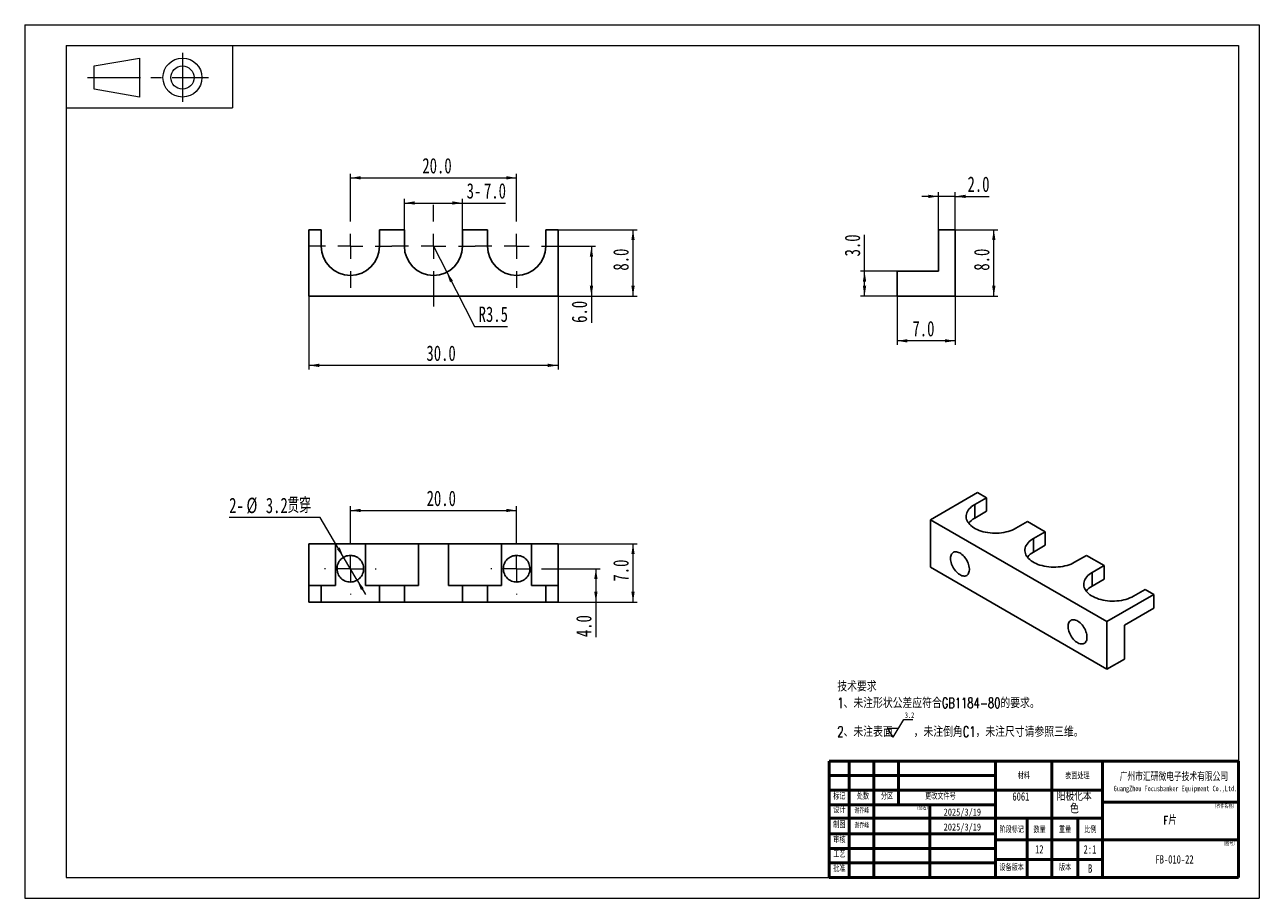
# Model space of a CAD drawing. Header units: millimetres. Extents: x 0 to 297, y 0 to 210.
import ezdxf

# ---------------------------------------------------------------- set-up
doc = ezdxf.new("R2010")
doc.units = ezdxf.units.MM
doc.linetypes.add('CENTERX2', pattern=[20.32, 12.7, -2.54, 2.54, -2.54])
doc.styles.add('SLDTEXTSTYLE0', font='TXT', dxfattribs={"width": 0.7, "bigfont": 'bigfont'})
doc.styles.add('SLDTEXTSTYLE1', font='TXT', dxfattribs={"width": 0.7})
doc.styles.add('SLDTEXTSTYLE2', font='TXT', dxfattribs={"width": 0.75, "bigfont": 'bigfont'})
doc.styles.add('SLDTEXTSTYLE3', font='TXT', dxfattribs={"width": 0.75})
doc.dimstyles.new('SLDDIMSTYLE0', dxfattribs={"dimtxt": 3.950146, "dimasz": 2.5, "dimexe": 0, "dimexo": 0.0625, "dimgap": 0.987537, "dimtad": 2, "dimdec": 1, "dimlfac": 0.5, "dimrnd": 1e-09, "dimzin": 4, "dimdsep": 46, "dimtxsty": 'SLDTEXTSTYLE1', "dimsah": 1, "dimcen": 0.09, "dimadec": 0, "dimazin": 1, "dimtfac": 1, "dimtofl": 0, "dimtmove": 0, "dimatfit": 3, "dimfxl": 0, "dimfrac": 2, "dimtolj": 1, "dimtzin": 12, "dimarcsym": 0})
doc.dimstyles.new('SLDDIMSTYLE1', dxfattribs={"dimtxt": 3.950146, "dimasz": 2.5, "dimexe": 0, "dimexo": 0.0625, "dimgap": 0.987537, "dimtad": 0, "dimtih": 1, "dimtoh": 1, "dimdec": 1, "dimlfac": 0.5, "dimrnd": 1e-09, "dimzin": 12, "dimdsep": 46, "dimtxsty": 'SLDTEXTSTYLE1', "dimsah": 1, "dimcen": 0, "dimadec": 0, "dimazin": 3, "dimtfac": 1, "dimtofl": 0, "dimtmove": 0, "dimatfit": 3, "dimfxl": 0, "dimfrac": 2, "dimtolj": 1, "dimtzin": 12, "dimarcsym": 0})
doc.dimstyles.new('SLDDIMSTYLE2', dxfattribs={"dimtxt": 3.950146, "dimasz": 2.5, "dimexe": 0, "dimexo": 0.0625, "dimgap": 0.987537, "dimtad": 0, "dimtih": 1, "dimtoh": 1, "dimdec": 1, "dimlfac": 0.5, "dimrnd": 1e-09, "dimzin": 12, "dimdsep": 46, "dimtxsty": 'SLDTEXTSTYLE1', "dimsah": 1, "dimcen": 0, "dimadec": 0, "dimazin": 3, "dimtfac": 1, "dimtmove": 0, "dimatfit": 3, "dimfxl": 0, "dimfrac": 2, "dimtolj": 1, "dimtzin": 12, "dimarcsym": 0})
doc.dimstyles.new('SLDDIMSTYLE3', dxfattribs={"dimtxt": 3.950146, "dimasz": 2.5, "dimexe": 0, "dimexo": 0.0625, "dimgap": 0.987537, "dimtad": 2, "dimdec": 1, "dimlfac": 0.5, "dimrnd": 1e-09, "dimzin": 4, "dimdsep": 46, "dimtxsty": 'SLDTEXTSTYLE1', "dimsah": 1, "dimcen": 0.09, "dimadec": 0, "dimazin": 1, "dimtfac": 1, "dimtmove": 0, "dimatfit": 0, "dimfxl": 0, "dimfrac": 2, "dimtolj": 1, "dimtzin": 12, "dimarcsym": 0})

# ---------------------------------------------------------------- blocks, each defined once
blk = doc.blocks.new('SW_NOTE_0')
at = {"color": 0, "linetype": 'Continuous', "lineweight": 0}
for p, q in [((13.44, -10.29), (12.17, -8.15)), ((14.7, -8.15), (12.17, -8.15)), ((13.44, -10.29), (15.97, -6.01)), ((15.97, -6.01), (18.2, -6.01))]:
    blk.add_line(p, q, dxfattribs=at)
at = {"color": 0, "linetype": 'Continuous', "lineweight": 0, "attachment_point": 1}
for s, insert, char_height, style in [('技术要求', (0, 3.22), 2.5, 'SLDTEXTSTYLE0'), ('1、未注形状公差应符合GB1184-80的要求。', (0, -0.78), 2.5, 'SLDTEXTSTYLE0'), ('3.2', (16.24, -4.3), 1.323, 'SLDTEXTSTYLE1'), ('2、未注表面', (0, -7.68), 2.5, 'SLDTEXTSTYLE0'), ('，未注倒角C1，未注尺寸请参照三维。', (18.36, -7.68), 2.5, 'SLDTEXTSTYLE0')]:
    blk.add_mtext(s, dxfattribs=dict(at, insert=insert, char_height=char_height, style=style))
blk = doc.blocks.new('SW_NOTE_0_1')
at = {"color": 0, "linetype": 'Continuous', "lineweight": 0, "char_height": 2, "attachment_point": 2, "style": 'SLDTEXTSTYLE2'}
for s, insert in [('阳极化本', (5.25, 2.58)), ('色', (5.31, -0.42))]:
    blk.add_mtext(s, dxfattribs=dict(at, insert=insert))
blk = doc.blocks.new('SW_NOTE_0_2')
at = {"color": 0, "linetype": 'Continuous', "lineweight": 0, "attachment_point": 2}
for s, insert, char_height, style in [('广州市汇研微电子技术有限公司', (16.21, 2.45), 1.9, 'SLDTEXTSTYLE0'), ('GuangZhou Focusbanker Equipment Co.,Ltd.', (16.58, -0.62), 1.3, 'SLDTEXTSTYLE1')]:
    blk.add_mtext(s, dxfattribs=dict(at, insert=insert, char_height=char_height, style=style))
blk = doc.blocks.new('_D')
at = {"color": 7, "linetype": 'Continuous', "lineweight": 0}
for p, q in [((128.34, 156.73), (137.34, 156.73)), ((136.34, 156.73), (136.34, 144.73)), ((128.34, 144.73), (137.34, 144.73)), ((136.34, 144.73), (136.34, 138.32))]:
    blk.add_line(p, q, dxfattribs=at)
at = {"color": 7, "linetype": 'Continuous', "lineweight": 18}
for points in [[(136.34, 156.73), (135.94, 154.23), (136.74, 154.23)], [(136.34, 144.73), (136.74, 147.23), (135.94, 147.23)]]:
    blk.add_solid(points, dxfattribs=at)
at = {"color": 7, "linetype": 'Continuous', "lineweight": 18, "insert": (131.57, 138.32), "char_height": 3.704, "attachment_point": 1, "rotation": 90, "style": 'SLDTEXTSTYLE1'}
blk.add_mtext('6.0', dxfattribs=at)
blk = doc.blocks.new('_D_1')
at = {"color": 7, "linetype": 'Continuous', "lineweight": 0}
for p, q in [((128.34, 160.73), (147.34, 160.73)), ((146.34, 144.73), (146.34, 160.73)), ((128.34, 144.73), (147.34, 144.73))]:
    blk.add_line(p, q, dxfattribs=at)
at = {"color": 7, "linetype": 'Continuous', "lineweight": 18}
for points in [[(146.34, 160.73), (145.94, 158.23), (146.74, 158.23)], [(146.34, 144.73), (146.74, 147.23), (145.94, 147.23)]]:
    blk.add_solid(points, dxfattribs=at)
at = {"color": 7, "linetype": 'Continuous', "lineweight": 18, "insert": (141.57, 150.88), "char_height": 3.704, "attachment_point": 1, "rotation": 90, "style": 'SLDTEXTSTYLE1'}
blk.add_mtext('8.0', dxfattribs=at)
blk = doc.blocks.new('_D_2')
at = {"color": 7, "linetype": 'Continuous', "lineweight": 0}
for p, q in [((78.34, 166.73), (78.34, 174.19)), ((78.34, 173.19), (118.34, 173.19)), ((118.34, 166.73), (118.34, 174.19))]:
    blk.add_line(p, q, dxfattribs=at)
at = {"color": 7, "linetype": 'Continuous', "lineweight": 18}
for points in [[(78.34, 173.19), (80.84, 172.79), (80.84, 173.59)], [(118.34, 173.19), (115.84, 173.59), (115.84, 172.79)]]:
    blk.add_solid(points, dxfattribs=at)
at = {"color": 7, "linetype": 'Continuous', "lineweight": 18, "insert": (95.66, 177.96), "char_height": 3.704, "attachment_point": 1, "style": 'SLDTEXTSTYLE1'}
blk.add_mtext('20.0', dxfattribs=at)
blk = doc.blocks.new('_D_3')
at = {"color": 7, "linetype": 'Continuous', "lineweight": 0}
for p, q in [((91.34, 160.73), (91.34, 168.14)), ((91.34, 167.14), (105.34, 167.14)), ((105.34, 160.73), (105.34, 168.14)), ((105.34, 167.14), (115.67, 167.14))]:
    blk.add_line(p, q, dxfattribs=at)
at = {"color": 7, "linetype": 'Continuous', "lineweight": 18}
for points in [[(91.34, 167.14), (93.84, 166.74), (93.84, 167.54)], [(105.34, 167.14), (102.84, 167.54), (102.84, 166.74)]]:
    blk.add_solid(points, dxfattribs=at)
at = {"color": 7, "linetype": 'Continuous', "lineweight": 18, "char_height": 3.704, "attachment_point": 1, "style": 'SLDTEXTSTYLE1'}
for s, insert in [('3-', (106.32, 171.91)), ('7.0', (110.49, 171.91))]:
    blk.add_mtext(s, dxfattribs=dict(at, insert=insert))
blk = doc.blocks.new('_D_4')
at = {"color": 7, "linetype": 'Continuous', "lineweight": 0}
for p, q in [((98.34, 156.73), (101.53, 150.5)), ((101.53, 150.5), (108.2, 137.49)), ((108.2, 137.49), (116.12, 137.49))]:
    blk.add_line(p, q, dxfattribs=at)
at = {"color": 7, "linetype": 'Continuous', "lineweight": 18}
blk.add_solid([(101.53, 150.5), (102.32, 148.09), (103.03, 148.46)], dxfattribs=at)
at = {"color": 7, "linetype": 'Continuous', "lineweight": 18, "insert": (109.2, 142.26), "char_height": 3.704, "attachment_point": 1, "style": 'SLDTEXTSTYLE1'}
blk.add_mtext('R3.5', dxfattribs=at)
blk = doc.blocks.new('_D_5')
at = {"color": 7, "linetype": 'Continuous', "lineweight": 0}
for p, q in [((68.34, 144.73), (68.34, 127.11)), ((128.34, 144.73), (128.34, 127.11)), ((128.34, 128.11), (68.34, 128.11))]:
    blk.add_line(p, q, dxfattribs=at)
at = {"color": 7, "linetype": 'Continuous', "lineweight": 18}
for points in [[(68.34, 128.11), (70.84, 127.71), (70.84, 128.51)], [(128.34, 128.11), (125.84, 128.51), (125.84, 127.71)]]:
    blk.add_solid(points, dxfattribs=at)
at = {"color": 7, "linetype": 'Continuous', "lineweight": 18, "insert": (96.64, 132.89), "char_height": 3.704, "attachment_point": 1, "style": 'SLDTEXTSTYLE1'}
blk.add_mtext('30.0', dxfattribs=at)
blk = doc.blocks.new('SW_CENTERMARKSYMBOL_0')
at = {"color": 0, "linetype": 'Continuous', "lineweight": 18}
for p, q in [((0, 6), (0, 10)), ((0, 0), (0, 3)), ((-6, 0), (-10, 0)), ((0, 0), (-3, 0)), ((0, 0), (0, -3)), ((0, 0), (3, 0)), ((6, 0), (10, 0)), ((0, -6), (0, -10))]:
    blk.add_line(p, q, dxfattribs=at)
blk = doc.blocks.new('SW_CENTERMARKSYMBOL_1')
at = {"color": 0, "linetype": 'Continuous', "lineweight": 18}
for p, q in [((0, 6), (0, 10)), ((0, 0), (0, 3)), ((-6, 0), (-10, 0)), ((0, 0), (-3, 0)), ((0, 0), (0, -3)), ((0, 0), (3, 0)), ((6, 0), (10, 0)), ((0, -6), (0, -14.46))]:
    blk.add_line(p, q, dxfattribs=at)
blk = doc.blocks.new('SW_CENTERMARKSYMBOL_2')
at = {"color": 0, "linetype": 'Continuous', "lineweight": 18}
for p, q in [((0, 6), (0, 10)), ((0, 0), (0, 3)), ((-6, 0), (-10, 0)), ((0, 0), (-3, 0)), ((0, 0), (0, -3)), ((0, 0), (3, 0)), ((6, 0), (10, 0)), ((0, -6), (0, -10))]:
    blk.add_line(p, q, dxfattribs=at)
blk = doc.blocks.new('_D_6')
at = {"color": 7, "linetype": 'Continuous', "lineweight": 0}
for p, q in [((124.54, 79.23), (138.41, 79.23)), ((137.41, 79.23), (137.41, 71.22)), ((128.34, 71.22), (138.41, 71.22)), ((137.41, 71.22), (137.41, 62.78))]:
    blk.add_line(p, q, dxfattribs=at)
at = {"color": 7, "linetype": 'Continuous', "lineweight": 18}
for points in [[(137.41, 79.23), (137.01, 76.73), (137.81, 76.73)], [(137.41, 71.22), (137.81, 73.72), (137.01, 73.72)]]:
    blk.add_solid(points, dxfattribs=at)
at = {"color": 7, "linetype": 'Continuous', "lineweight": 18, "insert": (132.64, 62.78), "char_height": 3.704, "attachment_point": 1, "rotation": 90, "style": 'SLDTEXTSTYLE1'}
blk.add_mtext('4.0', dxfattribs=at)
blk = doc.blocks.new('_D_7')
at = {"color": 7, "linetype": 'Continuous', "lineweight": 0}
for p, q in [((128.34, 85.23), (147.34, 85.23)), ((146.34, 71.22), (146.34, 85.23)), ((128.34, 71.22), (147.34, 71.22))]:
    blk.add_line(p, q, dxfattribs=at)
at = {"color": 7, "linetype": 'Continuous', "lineweight": 18}
for points in [[(146.34, 85.23), (145.94, 82.73), (146.74, 82.73)], [(146.34, 71.22), (146.74, 73.72), (145.94, 73.72)]]:
    blk.add_solid(points, dxfattribs=at)
at = {"color": 7, "linetype": 'Continuous', "lineweight": 18, "insert": (141.57, 76.13), "char_height": 3.704, "attachment_point": 1, "rotation": 90, "style": 'SLDTEXTSTYLE1'}
blk.add_mtext('7.0', dxfattribs=at)
blk = doc.blocks.new('_D_8')
at = {"color": 7, "linetype": 'Continuous', "lineweight": 0}
for p, q in [((78.34, 85.43), (78.34, 94.23)), ((78.34, 93.23), (118.34, 93.23)), ((118.34, 85.43), (118.34, 94.23))]:
    blk.add_line(p, q, dxfattribs=at)
at = {"color": 7, "linetype": 'Continuous', "lineweight": 18}
for points in [[(78.34, 93.23), (80.84, 92.83), (80.84, 93.63)], [(118.34, 93.23), (115.84, 93.63), (115.84, 92.83)]]:
    blk.add_solid(points, dxfattribs=at)
at = {"color": 7, "linetype": 'Continuous', "lineweight": 18, "insert": (96.69, 98), "char_height": 3.704, "attachment_point": 1, "style": 'SLDTEXTSTYLE1'}
blk.add_mtext('20.0', dxfattribs=at)
blk = doc.blocks.new('_D_9')
at = {"color": 7, "linetype": 'Continuous', "lineweight": 0}
for p, q in [((71.09, 91.53), (49.19, 91.53)), ((76.72, 81.98), (71.09, 91.53)), ((79.97, 76.47), (76.72, 81.98)), ((79.97, 76.47), (82, 73.02))]:
    blk.add_line(p, q, dxfattribs=at)
at = {"color": 7, "linetype": 'Continuous', "lineweight": 18}
for points in [[(76.72, 81.98), (75.79, 84.34), (75.1, 83.93)], [(79.97, 76.47), (80.89, 74.11), (81.58, 74.52)]]:
    blk.add_solid(points, dxfattribs=at)
at = {"color": 7, "linetype": 'Continuous', "lineweight": 18, "char_height": 3.704, "attachment_point": 1}
for s, insert, style in [('2-', (49.19, 96.3), 'SLDTEXTSTYLE1'), ('%%c', (53.35, 96.3), 'SLDTEXTSTYLE1'), ('3.2', (58, 96.3), 'SLDTEXTSTYLE1'), ('贯穿', (63.18, 96.3), 'SLDTEXTSTYLE0')]:
    blk.add_mtext(s, dxfattribs=dict(at, insert=insert, style=style))
blk = doc.blocks.new('SW_CENTERMARKSYMBOL_3')
at = {"color": 0, "linetype": 'Continuous', "lineweight": 18}
for p, q in [((0, 6), (0, 6.2)), ((0, 0), (0, 3)), ((-6, 0), (-6.2, 0)), ((0, 0), (-3, 0)), ((0, 0), (0, -3)), ((0, 0), (3, 0)), ((6, 0), (6.2, 0)), ((0, -6), (0, -6.2))]:
    blk.add_line(p, q, dxfattribs=at)
blk = doc.blocks.new('SW_CENTERMARKSYMBOL_4')
at = {"color": 0, "linetype": 'Continuous', "lineweight": 18}
for p, q in [((0, 6), (0, 6.2)), ((0, 0), (0, 3)), ((-6, 0), (-6.2, 0)), ((0, 0), (-3, 0)), ((0, 0), (0, -3)), ((0, 0), (3, 0)), ((6, 0), (6.2, 0)), ((0, -6), (0, -6.2))]:
    blk.add_line(p, q, dxfattribs=at)
blk = doc.blocks.new('_D_10')
at = {"color": 7, "linetype": 'Continuous', "lineweight": 0}
for p, q in [((209.85, 144.73), (209.85, 133.01)), ((223.85, 144.73), (223.85, 133.01)), ((223.85, 134.01), (209.85, 134.01))]:
    blk.add_line(p, q, dxfattribs=at)
at = {"color": 7, "linetype": 'Continuous', "lineweight": 18}
for points in [[(209.85, 134.01), (212.35, 133.61), (212.35, 134.41)], [(223.85, 134.01), (221.35, 134.41), (221.35, 133.61)]]:
    blk.add_solid(points, dxfattribs=at)
at = {"color": 7, "linetype": 'Continuous', "lineweight": 18, "insert": (213.56, 138.79), "char_height": 3.704, "attachment_point": 1, "style": 'SLDTEXTSTYLE1'}
blk.add_mtext('7.0', dxfattribs=at)
blk = doc.blocks.new('_D_11')
at = {"color": 7, "linetype": 'Continuous', "lineweight": 0}
for p, q in [((202.03, 150.73), (202.03, 159.48)), ((209.85, 150.73), (201.03, 150.73)), ((202.03, 144.73), (202.03, 150.73)), ((209.85, 144.73), (201.03, 144.73))]:
    blk.add_line(p, q, dxfattribs=at)
at = {"color": 7, "linetype": 'Continuous', "lineweight": 18}
for points in [[(202.03, 150.73), (201.63, 148.23), (202.43, 148.23)], [(202.03, 144.73), (202.43, 147.23), (201.63, 147.23)]]:
    blk.add_solid(points, dxfattribs=at)
at = {"color": 7, "linetype": 'Continuous', "lineweight": 18, "insert": (197.26, 154.3), "char_height": 3.704, "attachment_point": 1, "rotation": 90, "style": 'SLDTEXTSTYLE1'}
blk.add_mtext('3.0', dxfattribs=at)
blk = doc.blocks.new('_D_12')
at = {"color": 7, "linetype": 'Continuous', "lineweight": 0}
for p, q in [((219.85, 160.73), (219.85, 169.73)), ((223.85, 160.73), (223.85, 169.73)), ((219.85, 168.73), (215.85, 168.73)), ((223.85, 168.73), (219.85, 168.73)), ((223.85, 168.73), (231.99, 168.73))]:
    blk.add_line(p, q, dxfattribs=at)
at = {"color": 7, "linetype": 'Continuous', "lineweight": 18}
for points in [[(219.85, 168.73), (217.35, 169.13), (217.35, 168.33)], [(223.85, 168.73), (226.35, 168.33), (226.35, 169.13)]]:
    blk.add_solid(points, dxfattribs=at)
at = {"color": 7, "linetype": 'Continuous', "lineweight": 18, "insert": (226.81, 173.51), "char_height": 3.704, "attachment_point": 1, "style": 'SLDTEXTSTYLE1'}
blk.add_mtext('2.0', dxfattribs=at)
blk = doc.blocks.new('_D_13')
at = {"color": 7, "linetype": 'Continuous', "lineweight": 0}
for p, q in [((223.85, 160.73), (234.13, 160.73)), ((233.13, 144.73), (233.13, 160.73)), ((223.85, 144.73), (234.13, 144.73))]:
    blk.add_line(p, q, dxfattribs=at)
at = {"color": 7, "linetype": 'Continuous', "lineweight": 18}
for points in [[(233.13, 160.73), (232.73, 158.23), (233.53, 158.23)], [(233.13, 144.73), (233.53, 147.23), (232.73, 147.23)]]:
    blk.add_solid(points, dxfattribs=at)
at = {"color": 7, "linetype": 'Continuous', "lineweight": 18, "insert": (228.35, 150.87), "char_height": 3.704, "attachment_point": 1, "rotation": 90, "style": 'SLDTEXTSTYLE1'}
blk.add_mtext('8.0', dxfattribs=at)

msp = doc.modelspace()

# ---------------------------------------------------------------- linework, layer by layer
at = {"color": 7, "linetype": 'Continuous', "lineweight": 18}
for p, q in [((0, 210), (297, 210)), ((0, 210), (0, 0)), ((297, 210), (297, 0)), ((10, 205), (292, 205)), ((10, 205), (10, 5)), ((10, 205), (50, 205)), ((10, 205), (10, 189.99)), ((50, 205), (50, 189.99)), ((292, 205), (292, 5)), ((16.7, 200.08), (27.64, 201.99)), ((27.64, 201.99), (27.64, 192.61)), ((16.7, 194.52), (16.7, 200.08)), ((27.64, 192.61), (16.7, 194.52)), ((10, 189.99), (50, 189.99)), ((10, 5), (292, 5)), ((0, 0), (297, 0))]:
    msp.add_line(p, q, dxfattribs=at)
at = {"color": 7, "linetype": 'CENTERX2', "lineweight": 18}
for p, q in [((37.96, 203.21), (37.96, 191.46)), ((15.14, 197.3), (44.21, 197.3))]:
    msp.add_line(p, q, dxfattribs=at)
at = {"color": 7, "linetype": 'Continuous', "lineweight": 25}
for p, q in [((68.34, 144.73), (68.34, 160.73)), ((71.34, 160.73), (68.34, 160.73)), ((71.34, 160.73), (71.34, 156.73)), ((85.34, 156.73), (85.34, 160.73)), ((91.34, 160.73), (85.34, 160.73)), ((91.34, 160.73), (91.34, 156.73)), ((105.34, 156.73), (105.34, 160.73)), ((111.34, 160.73), (105.34, 160.73)), ((111.34, 160.73), (111.34, 156.73)), ((125.34, 156.73), (125.34, 160.73)), ((128.34, 160.73), (125.34, 160.73)), ((128.34, 144.73), (128.34, 160.73)), ((219.85, 150.73), (219.85, 160.73)), ((223.85, 160.73), (219.85, 160.73)), ((223.85, 144.73), (223.85, 160.73)), ((209.85, 144.73), (209.85, 150.73)), ((209.85, 150.73), (219.85, 150.73)), ((128.34, 144.73), (68.34, 144.73)), ((223.85, 144.73), (209.85, 144.73)), ((217.92, 90.99), (229.24, 97.52)), ((231.36, 96.3), (228.53, 94.66)), ((231.36, 96.3), (229.24, 97.52)), ((231.36, 93.03), (231.36, 96.3)), ((228.53, 91.4), (228.53, 94.66)), ((231.36, 93.03), (228.53, 91.4)), ((260.35, 66.5), (217.92, 90.99)), ((217.92, 90.99), (217.92, 79.56)), ((238.43, 88.95), (241.26, 90.58)), ((245.5, 88.13), (241.26, 90.58)), ((245.5, 88.13), (242.67, 86.5)), ((242.67, 83.23), (242.67, 86.5)), ((245.5, 84.87), (245.5, 88.13)), ((74.74, 85.22), (68.34, 85.22)), ((68.34, 85.22), (68.34, 75.22)), ((74.74, 85.22), (74.74, 75.22)), ((74.74, 85.22), (81.95, 85.22)), ((81.95, 75.22), (81.95, 85.22)), ((94.74, 85.22), (81.95, 85.22)), ((94.74, 85.22), (94.74, 75.22)), ((94.74, 85.22), (101.95, 85.22)), ((101.95, 75.22), (101.95, 85.22)), ((114.74, 85.22), (101.95, 85.22)), ((114.74, 85.22), (114.74, 75.22)), ((114.74, 85.22), (121.95, 85.22)), ((121.95, 75.22), (121.95, 85.22)), ((128.34, 85.22), (121.95, 85.22)), ((128.34, 75.22), (128.34, 85.22)), ((245.5, 84.87), (242.67, 83.23)), ((252.57, 80.78), (255.4, 82.42)), ((259.64, 79.97), (255.4, 82.42)), ((217.92, 79.56), (260.35, 55.06)), ((259.64, 79.97), (256.81, 78.33)), ((256.81, 75.07), (256.81, 78.33)), ((259.64, 76.7), (259.64, 79.97)), ((68.34, 75.22), (71.34, 75.22)), ((68.34, 71.22), (68.34, 75.22)), ((71.34, 75.22), (71.34, 71.22)), ((71.34, 75.22), (74.74, 75.22)), ((81.95, 75.22), (85.34, 75.22)), ((85.34, 75.22), (85.34, 71.22)), ((85.34, 75.22), (91.34, 75.22)), ((91.34, 75.22), (91.34, 71.22)), ((91.34, 75.22), (94.74, 75.22)), ((101.95, 75.22), (105.34, 75.22)), ((105.34, 75.22), (111.34, 75.22)), ((105.34, 75.22), (105.34, 71.22)), ((111.34, 75.22), (111.34, 71.22)), ((111.34, 75.22), (114.74, 75.22)), ((121.95, 75.22), (125.34, 75.22)), ((125.34, 75.22), (125.34, 71.22)), ((125.34, 75.22), (128.34, 75.22)), ((128.34, 75.22), (128.34, 71.22)), ((259.64, 76.7), (256.81, 75.07)), ((266.71, 72.62), (269.54, 74.25)), ((271.66, 73.03), (269.54, 74.25)), ((260.35, 66.5), (271.66, 73.03)), ((271.66, 69.76), (271.66, 73.03)), ((71.34, 71.22), (68.34, 71.22)), ((71.34, 71.22), (85.34, 71.22)), ((91.34, 71.22), (85.34, 71.22)), ((91.34, 71.22), (105.34, 71.22)), ((111.34, 71.22), (105.34, 71.22)), ((111.34, 71.22), (125.34, 71.22)), ((128.34, 71.22), (125.34, 71.22)), ((264.59, 65.68), (271.66, 69.76)), ((260.35, 55.06), (260.35, 66.5)), ((264.59, 65.68), (264.59, 57.51)), ((260.35, 55.06), (264.59, 57.51))]:
    msp.add_line(p, q, dxfattribs=at)
at = {"color": 7, "linetype": 'Continuous', "lineweight": 50}
for p, q in [((193.54, 32.99), (291.99, 32.99)), ((193.54, 32.99), (193.54, 4.99)), ((198.33, 32.99), (198.33, 19.27)), ((204.27, 22.49), (204.27, 32.99)), ((210.2, 22.49), (210.2, 32.99)), ((233.54, 32.99), (233.54, 4.99)), ((247.07, 32.99), (247.07, 19.27)), ((259.24, 32.77), (259.24, 19.27)), ((291.99, 32.99), (291.99, 4.99)), ((193.54, 29.49), (233.54, 29.49)), ((193.54, 29.49), (198.54, 29.49)), ((193.54, 26.02), (233.54, 26.02)), ((193.54, 26.02), (198.54, 26.02)), ((259.24, 26.02), (233.54, 26.02)), ((193.54, 22.49), (233.54, 22.49)), ((193.54, 22.49), (198.33, 22.49)), ((198.33, 22.49), (198.33, 19.27)), ((204.27, 19.27), (204.27, 22.49)), ((217.76, 22.49), (217.76, 4.99)), ((259.24, 23.08), (291.99, 23.08)), ((193.54, 19.27), (198.33, 19.27)), ((193.54, 19.27), (198.33, 19.27)), ((198.33, 19.27), (204.27, 19.27)), ((198.33, 19.27), (198.33, 15.49)), ((198.33, 19.27), (204.27, 19.27)), ((198.33, 19.27), (198.33, 15.49)), ((204.27, 19.27), (204.27, 15.49)), ((204.27, 19.27), (213.97, 19.27)), ((204.27, 19.27), (213.97, 19.27)), ((219.54, 19.27), (213.97, 19.27)), ((225.54, 19.27), (219.54, 19.27)), ((234.9, 19.27), (225.54, 19.27)), ((259.24, 19.27), (234.9, 19.27)), ((241.16, 19.27), (241.16, 4.99)), ((247.07, 19.27), (247.07, 4.99)), ((253.33, 19.27), (253.33, 4.99)), ((259.24, 14.02), (259.24, 19.27)), ((193.54, 15.49), (198.33, 15.49)), ((198.33, 15.49), (193.54, 15.49)), ((198.33, 15.49), (198.33, 11.99)), ((198.33, 15.49), (204.27, 15.49)), ((204.27, 15.49), (198.33, 15.49)), ((198.33, 15.49), (198.33, 11.99)), ((204.27, 15.49), (204.27, 11.99)), ((213.97, 15.49), (204.27, 15.49)), ((219.54, 15.49), (213.97, 15.49)), ((225.54, 15.49), (219.54, 15.49)), ((233.54, 15.49), (225.54, 15.49)), ((198.33, 11.99), (193.54, 11.99)), ((193.54, 11.99), (198.33, 11.99)), ((198.33, 11.99), (198.33, 8.49)), ((204.27, 11.99), (198.33, 11.99)), ((198.33, 11.99), (204.27, 11.99)), ((198.33, 11.99), (198.33, 8.49)), ((204.27, 11.99), (204.27, 8.49)), ((213.97, 11.99), (204.27, 11.99)), ((219.54, 11.99), (213.97, 11.99)), ((225.54, 11.99), (219.54, 11.99)), ((233.54, 11.99), (225.54, 11.99)), ((259.24, 14.02), (233.54, 14.02)), ((259.24, 14.02), (291.99, 14.02)), ((259.24, 14.02), (259.24, 9.3)), ((259.24, 9.3), (233.54, 9.3)), ((259.24, 4.99), (259.24, 9.3)), ((193.54, 8.49), (198.33, 8.49)), ((198.33, 8.49), (193.54, 8.49)), ((198.33, 8.49), (198.33, 4.99)), ((198.33, 8.49), (204.27, 8.49)), ((198.33, 8.49), (204.27, 8.49)), ((198.33, 8.49), (198.33, 4.99)), ((204.27, 8.49), (204.27, 4.99)), ((213.97, 8.49), (204.27, 8.49)), ((219.54, 8.49), (213.97, 8.49)), ((225.54, 8.49), (219.54, 8.49)), ((233.54, 8.49), (225.54, 8.49)), ((193.54, 4.99), (291.99, 4.99))]:
    msp.add_line(p, q, dxfattribs=at)
at = {"color": 7, "linetype": 'Continuous', "lineweight": 25, "flags": 128}
for points in [[(228.53, 94.66), (228.15, 94.42), (227.8, 94.17), (227.49, 93.9), (227.22, 93.61), (226.99, 93.31), (226.8, 93.01), (226.65, 92.69), (226.55, 92.37), (226.49, 92.05), (226.48, 91.72), (226.51, 91.4), (226.59, 91.08), (226.72, 90.76), (226.89, 90.45), (227.1, 90.15), (227.35, 89.86), (227.64, 89.58), (227.97, 89.31), (228.33, 89.06), (228.73, 88.83), (229.16, 88.62), (229.62, 88.43), (230.1, 88.27), (230.61, 88.12), (231.13, 88), (231.67, 87.9), (232.22, 87.83), (232.78, 87.78), (233.34, 87.76), (233.9, 87.77), (234.46, 87.8), (235.02, 87.86), (235.56, 87.95), (236.09, 88.06), (236.61, 88.19), (237.1, 88.35), (237.57, 88.53), (238.01, 88.73), (238.43, 88.95)], [(242.67, 86.5), (242.29, 86.26), (241.94, 86), (241.63, 85.73), (241.36, 85.45), (241.13, 85.15), (240.94, 84.84), (240.79, 84.53), (240.69, 84.21), (240.63, 83.88), (240.62, 83.56), (240.66, 83.23), (240.74, 82.91), (240.86, 82.6), (241.03, 82.28), (241.24, 81.98), (241.49, 81.69), (241.78, 81.41), (242.11, 81.15), (242.48, 80.9), (242.88, 80.67), (243.3, 80.46), (243.76, 80.27), (244.24, 80.1), (244.75, 79.96), (245.27, 79.83), (245.81, 79.74), (246.36, 79.67), (246.92, 79.62), (247.48, 79.6), (248.04, 79.61), (248.61, 79.64), (249.16, 79.7), (249.7, 79.78), (250.24, 79.89), (250.75, 80.03), (251.24, 80.18), (251.71, 80.36), (252.16, 80.56), (252.57, 80.78)], [(222.73, 81.68), (222.75, 81.36), (222.79, 81.03), (222.87, 80.69), (222.98, 80.34), (223.12, 80), (223.28, 79.66), (223.47, 79.33), (223.68, 79.01), (223.9, 78.72), (224.14, 78.44), (224.4, 78.2), (224.66, 77.98), (224.93, 77.8), (225.2, 77.66), (225.46, 77.55), (225.72, 77.48), (225.97, 77.45), (226.2, 77.47), (226.42, 77.52), (226.62, 77.62), (226.79, 77.75), (226.94, 77.92), (227.06, 78.13), (227.16, 78.36), (227.22, 78.63), (227.25, 78.92), (227.25, 79.22), (227.22, 79.55), (227.16, 79.89), (227.06, 80.23), (226.94, 80.58), (226.79, 80.92), (226.62, 81.26), (226.42, 81.58), (226.2, 81.89), (225.97, 82.17), (225.72, 82.43), (225.46, 82.66), (225.2, 82.86), (224.93, 83.02), (224.66, 83.15), (224.4, 83.24), (224.14, 83.29), (223.9, 83.29), (223.68, 83.26), (223.47, 83.18), (223.28, 83.07), (223.12, 82.92), (222.98, 82.73), (222.87, 82.51), (222.79, 82.26), (222.75, 81.98), (222.73, 81.68)], [(256.81, 78.33), (256.43, 78.1), (256.08, 77.84), (255.77, 77.57), (255.5, 77.28), (255.27, 76.99), (255.08, 76.68), (254.93, 76.36), (254.83, 76.04), (254.78, 75.72), (254.77, 75.4), (254.8, 75.07), (254.88, 74.75), (255, 74.43), (255.17, 74.12), (255.38, 73.82), (255.63, 73.53), (255.92, 73.25), (256.25, 72.98), (256.62, 72.74), (257.02, 72.51), (257.45, 72.3), (257.9, 72.11), (258.39, 71.94), (258.89, 71.79), (259.41, 71.67), (259.95, 71.57), (260.5, 71.5), (261.06, 71.46), (261.62, 71.44), (262.19, 71.44), (262.75, 71.48), (263.3, 71.53), (263.85, 71.62), (264.38, 71.73), (264.89, 71.86), (265.39, 72.02), (265.86, 72.2), (266.3, 72.4), (266.71, 72.62)], [(255.54, 62.74), (255.53, 63.06), (255.48, 63.39), (255.4, 63.73), (255.29, 64.08), (255.16, 64.42), (254.99, 64.76), (254.81, 65.09), (254.6, 65.41), (254.37, 65.7), (254.13, 65.98), (253.87, 66.22), (253.61, 66.44), (253.35, 66.62), (253.08, 66.76), (252.81, 66.87), (252.55, 66.94), (252.31, 66.97), (252.07, 66.95), (251.85, 66.9), (251.65, 66.8), (251.48, 66.67), (251.33, 66.5), (251.21, 66.29), (251.11, 66.06), (251.05, 65.79), (251.02, 65.5), (251.02, 65.2), (251.05, 64.87), (251.11, 64.53), (251.21, 64.19), (251.33, 63.84), (251.48, 63.5), (251.65, 63.16), (251.85, 62.84), (252.07, 62.53), (252.31, 62.25), (252.55, 61.99), (252.81, 61.76), (253.08, 61.56), (253.35, 61.4), (253.61, 61.27), (253.87, 61.18), (254.13, 61.13), (254.37, 61.13), (254.6, 61.16), (254.81, 61.24), (254.99, 61.35), (255.16, 61.5), (255.29, 61.69), (255.4, 61.91), (255.48, 62.16), (255.53, 62.44), (255.54, 62.74)]]:
    msp.add_lwpolyline(points, dxfattribs=at)
at = {"color": 7, "linetype": 'Continuous', "lineweight": 18}
for radius in [4.69, 2.78]:
    msp.add_circle((37.96, 197.3), radius, dxfattribs=at)
at = {"color": 7, "linetype": 'Continuous', "lineweight": 25}
for centre, radius, start, end in [((78.34, 156.73), 7, 180, 0), ((98.34, 156.73), 7, 180, 0), ((118.34, 156.73), 7, 180, 0), ((230.85, 87.17), 4.82, 118.7484, 141.4821), ((244.99, 79.01), 4.82, 118.7484, 141.4821), ((259.13, 70.84), 4.82, 118.7484, 141.4821)]:
    msp.add_arc(centre, radius, start, end, dxfattribs=at)
for points in [[(75.14, 79.22), (75.14, 79.44), (75.16, 79.65), (75.25, 80.06), (75.31, 80.27), (75.55, 80.85), (75.79, 81.2), (76.37, 81.78), (76.72, 82.01), (77.3, 82.26), (77.5, 82.32), (77.92, 82.4), (78.13, 82.42), (78.55, 82.43), (78.77, 82.4), (79.18, 82.32), (79.38, 82.26), (79.77, 82.1), (79.95, 82), (80.3, 81.77), (80.46, 81.63), (80.9, 81.2), (81.13, 80.85), (81.45, 80.08), (81.54, 79.65), (81.54, 79.02), (81.52, 78.8), (81.44, 78.39), (81.38, 78.19), (81.14, 77.61), (80.9, 77.26), (80.46, 76.82), (80.3, 76.69), (79.96, 76.46), (79.77, 76.36), (79.39, 76.19), (79.19, 76.13), (78.77, 76.05), (78.56, 76.03), (77.93, 76.02), (77.5, 76.11), (76.92, 76.35), (76.73, 76.45), (76.39, 76.68), (76.23, 76.81), (75.79, 77.26), (75.55, 77.6), (75.31, 78.18), (75.25, 78.38), (75.17, 78.8), (75.14, 79.01), (75.14, 79.22)], [(115.14, 79.22), (115.14, 79.44), (115.16, 79.65), (115.25, 80.06), (115.31, 80.27), (115.55, 80.85), (115.79, 81.2), (116.37, 81.78), (116.72, 82.01), (117.3, 82.26), (117.5, 82.32), (117.92, 82.4), (118.13, 82.42), (118.55, 82.43), (118.77, 82.4), (119.18, 82.32), (119.38, 82.26), (119.77, 82.1), (119.95, 82), (120.3, 81.77), (120.46, 81.63), (120.9, 81.2), (121.13, 80.85), (121.45, 80.08), (121.54, 79.65), (121.54, 79.02), (121.52, 78.8), (121.44, 78.39), (121.38, 78.19), (121.14, 77.61), (120.9, 77.26), (120.46, 76.82), (120.3, 76.69), (119.96, 76.46), (119.77, 76.36), (119.39, 76.19), (119.19, 76.13), (118.77, 76.05), (118.56, 76.03), (117.93, 76.02), (117.5, 76.11), (116.92, 76.35), (116.73, 76.45), (116.39, 76.68), (116.23, 76.81), (115.79, 77.26), (115.55, 77.6), (115.31, 78.18), (115.25, 78.38), (115.17, 78.8), (115.14, 79.01), (115.14, 79.22)]]:
    msp.add_open_spline(points, degree=3, knots=[0, 0, 0, 0, 0.03125, 0.03125, 0.0625, 0.0625, 0.125, 0.125, 0.1875, 0.1875, 0.21875, 0.21875, 0.25, 0.25, 0.28125, 0.28125, 0.3125, 0.3125, 0.34375, 0.34375, 0.375, 0.375, 0.4375, 0.4375, 0.5, 0.5, 0.53125, 0.53125, 0.5625, 0.5625, 0.625, 0.625, 0.65625, 0.65625, 0.6875, 0.6875, 0.71875, 0.71875, 0.75, 0.75, 0.8125, 0.8125, 0.84375, 0.84375, 0.875, 0.875, 0.9375, 0.9375, 0.96875, 0.96875, 1, 1, 1, 1], dxfattribs=at)

# ---------------------------------------------------------------- block references
at = {"color": 7, "linetype": 'Continuous', "lineweight": 18}
for name, p in [('SW_CENTERMARKSYMBOL_0', (78.34, 156.73)), ('SW_CENTERMARKSYMBOL_1', (98.34, 156.73)), ('SW_CENTERMARKSYMBOL_2', (118.34, 156.73)), ('SW_CENTERMARKSYMBOL_3', (78.34, 79.22)), ('SW_CENTERMARKSYMBOL_4', (118.34, 79.22))]:
    msp.add_blockref(name, p, dxfattribs=at)
at = {"color": 7, "linetype": 'Continuous', "lineweight": 0}
for name, p in [('SW_NOTE_0', (195.49, 48.99)), ('SW_NOTE_0_2', (260.25, 27.66)), ('SW_NOTE_0_1', (247.22, 22.88))]:
    msp.add_blockref(name, p, dxfattribs=at)

# ---------------------------------------------------------------- texts
at = {"color": 7, "linetype": 'Continuous', "lineweight": 0, "attachment_point": 2}
for s, insert, char_height, style in [('材料', (240.34, 30.16), 1.5, 'SLDTEXTSTYLE0'), ('表面处理', (253.23, 30.16), 1.5, 'SLDTEXTSTYLE0'), ('标记', (195.97, 25.26), 1.5, 'SLDTEXTSTYLE0'), ('处数', (201.65, 25.26), 1.5, 'SLDTEXTSTYLE0'), ('分区', (207.44, 25.26), 1.5, 'SLDTEXTSTYLE0'), ('更改文件号', (220.29, 25.26), 1.5, 'SLDTEXTSTYLE0'), ('6061', (239.65, 25.48), 2, 'SLDTEXTSTYLE3'), ('设计', (195.97, 22.02), 1.5, 'SLDTEXTSTYLE0'), ('谢乔峰', (201.37, 21.64), 1.2, 'SLDTEXTSTYLE0'), ('（签名）', (215.97, 22.29), 1, 'SLDTEXTSTYLE0'), ('2025/3/19', (225.57, 21.58), 1.7, 'SLDTEXTSTYLE3'), ('（零件名称）', (288.59, 22.63), 1, 'SLDTEXTSTYLE0'), ('制图', (195.97, 18.41), 1.5, 'SLDTEXTSTYLE0'), ('谢乔峰', (201.37, 18.09), 1.2, 'SLDTEXTSTYLE0'), ('2025/3/19', (225.57, 17.99), 1.7, 'SLDTEXTSTYLE3'), ('F片', (275.57, 19.71), 2, 'SLDTEXTSTYLE2'), ('审核', (195.97, 14.78), 1.5, 'SLDTEXTSTYLE0'), ('阶段标记', (237.42, 17.23), 1.5, 'SLDTEXTSTYLE0'), ('数量', (244.15, 17.23), 1.5, 'SLDTEXTSTYLE0'), ('重量', (250.28, 17.23), 1.5, 'SLDTEXTSTYLE0'), ('比例', (256.36, 17.23), 1.5, 'SLDTEXTSTYLE0'), ('12', (244.08, 12.78), 2, 'SLDTEXTSTYLE3'), ('2:1', (256.26, 12.75), 2, 'SLDTEXTSTYLE3'), ('（图号）', (289.78, 13.66), 1, 'SLDTEXTSTYLE0'), ('工艺', (195.97, 11.32), 1.5, 'SLDTEXTSTYLE0'), ('FB-010-22', (276.61, 10.36), 2, 'SLDTEXTSTYLE3'), ('批准', (195.97, 7.89), 1.5, 'SLDTEXTSTYLE0'), ('设备版本', (237.42, 8.13), 1.5, 'SLDTEXTSTYLE0'), ('版本', (250.28, 8.13), 1.5, 'SLDTEXTSTYLE0'), ('B', (256.31, 8.15), 2, 'SLDTEXTSTYLE3')]:
    msp.add_mtext(s, dxfattribs=dict(at, insert=insert, char_height=char_height, style=style))

# ---------------------------------------------------------------- dimensions: what is measured, and where the dimension line sits
at = {"color": 7, "linetype": 'Continuous', "lineweight": 18}
for base, p1, p2, dimstyle, picture, middle in [((118.34, 173.19), (78.34, 166.73), (118.34, 166.73), 'SLDDIMSTYLE0', '_D_2', (99.12, 173.19)), ((219.85, 168.73), (223.85, 160.73), (219.85, 160.73), 'SLDDIMSTYLE3', '_D_12', (229.4, 168.73)), ((68.34, 128.11), (128.34, 144.73), (68.34, 144.73), 'SLDDIMSTYLE0', '_D_5', (100.1, 128.11)), ((209.85, 134.01), (223.85, 144.73), (209.85, 144.73), 'SLDDIMSTYLE0', '_D_10', (216.16, 134.01)), ((118.34, 93.23), (78.34, 85.43), (118.34, 85.43), 'SLDDIMSTYLE0', '_D_8', (100.15, 93.23))]:
    dim = msp.add_linear_dim(base=base, p1=p1, p2=p2, dimstyle=dimstyle, dxfattribs=at)
    dim.commit()
    dim.dimension.update_dxf_attribs({"geometry": picture, "text_midpoint": middle, "dimtype": 160})
dim = msp.add_linear_dim(base=(105.34, 167.14), p1=(91.34, 160.73), p2=(105.34, 160.73), text='3-<>', dimstyle='SLDDIMSTYLE0', dxfattribs=at)
dim.commit()
dim.dimension.update_dxf_attribs({"geometry": '_D_3', "text_midpoint": (111, 167.14), "dimtype": 160})
for base, p1, p2, picture, middle in [((146.34, 160.73), (128.34, 144.73), (128.34, 160.73), '_D_1', (146.34, 153.48)), ((202.03, 150.73), (209.85, 144.73), (209.85, 150.73), '_D_11', (202.03, 156.89)), ((233.13, 160.73), (223.85, 144.73), (223.85, 160.73), '_D_13', (233.13, 153.47)), ((136.34, 144.73), (128.34, 156.73), (128.34, 144.73), '_D', (136.34, 140.91)), ((146.34, 85.22), (128.34, 71.22), (128.34, 85.22), '_D_7', (146.34, 78.72)), ((137.41, 71.22), (124.54, 79.22), (128.34, 71.22), '_D_6', (137.41, 65.37))]:
    dim = msp.add_linear_dim(base=base, p1=p1, p2=p2, angle=90, dimstyle='SLDDIMSTYLE0', dxfattribs=at)
    dim.commit()
    dim.dimension.update_dxf_attribs({"geometry": picture, "text_midpoint": middle, "dimtype": 160})
dim = msp.add_radius_dim(center=(98.34, 156.73), mpoint=(101.53, 150.5), dimstyle='SLDDIMSTYLE1', dxfattribs=at)
dim.commit()
dim.dimension.update_dxf_attribs({"geometry": '_D_4', "text_midpoint": (112.66, 139.93), "dimtype": 164})
dim = msp.add_diameter_dim_2p(p1=(76.72, 81.98), p2=(79.97, 76.47), text='2-<>贯穿', dimstyle='SLDDIMSTYLE2', dxfattribs=at)
dim.commit()
dim.dimension.update_dxf_attribs({"geometry": '_D_9', "text_midpoint": (59.64, 94.48), "dimtype": 163})

doc.saveas('drawing.dxf')
